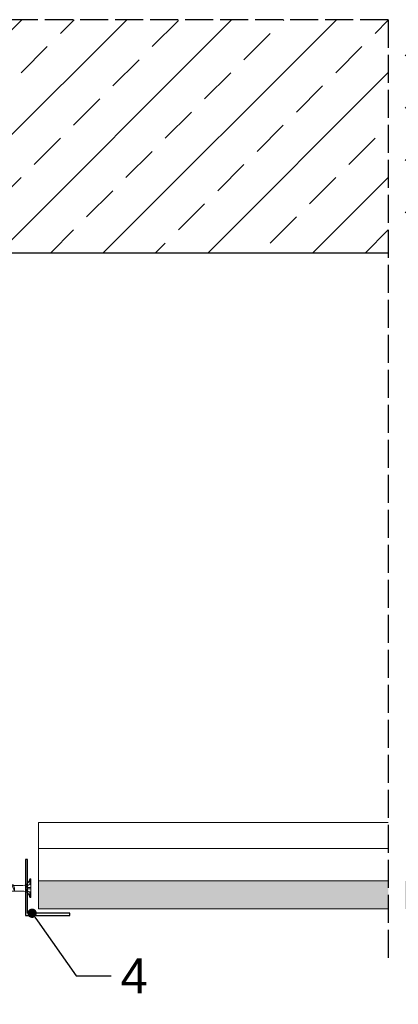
# Model space of a CAD drawing. Header units: millimetres. Extents: x 2264 to 5084, y 1145 to 2026.
# Tile 7 of 12: x 2851 to 3013, y 1604 to 2026. Entities that reach past the tile are written whole.
import ezdxf
from ezdxf import colors
from ezdxf.entities.mleader import LeaderData, LeaderLine
from ezdxf.math import Vec2, Vec3

# ---------------------------------------------------------------- set-up
doc = ezdxf.new("R2010")
doc.units = ezdxf.units.MM
doc.linetypes.add('ACAD_ISO02W100', pattern=[15, 12, -3])
for name, color, linetype, lineweight in [('_RIGIPS AKCESORIA', 7, 'Continuous', 18), ('_RIGIPS G-K', 7, 'Continuous', 25), ('_RIGIPS PROFIL', 7, 'Continuous', 9), ('_RIGIPS PŁYTA', 7, 'Continuous', 9), ('PRZERYWANA', 7, 'ACAD_ISO02W100', 25)]:
    doc.layers.add(name, color=color, linetype=linetype, lineweight=lineweight)
doc.layers.add('A-ANNO-REV-03', color=7, linetype='Continuous')
doc.styles.get("Standard").update_dxf_attribs({"font": 'arial.ttf'})

# ---------------------------------------------------------------- blocks, each defined once
blk = doc.blocks.new('TN 25')
at = {"layer": '_RIGIPS AKCESORIA'}
for p, q in [((0, -0.84), (0, 7.16)), ((0, 7.16), (0.46, 7.16)), ((0.46, 4.78), (0, 4.78)), ((0.46, 7.16), (0.46, 4.78)), ((3.02, 4.46), (8.47, 4.46)), ((7.12, 4.46), (7.12, 3.18)), ((8.03, 2.01), (7.12, 4.46)), ((8.47, 4.46), (8.79, 5)), ((9.61, 1.51), (8.47, 4.46)), ((8.79, 5), (9.93, 2.01)), ((9, 4.46), (10.1, 4.46)), ((10.1, 4.46), (10.41, 5)), ((11.23, 1.51), (10.1, 4.46)), ((10.41, 5), (11.56, 2.01)), ((10.62, 4.46), (11.67, 4.46)), ((11.67, 4.46), (11.99, 5)), ((12.81, 1.51), (11.67, 4.46)), ((11.99, 5), (13.14, 2.01)), ((12.2, 4.46), (13.21, 4.46)), ((13.21, 4.46), (13.52, 5)), ((14.34, 1.51), (13.21, 4.46)), ((13.52, 5), (14.67, 2.01)), ((13.73, 4.46), (14.8, 4.46)), ((14.8, 4.46), (15.12, 5)), ((15.94, 1.51), (14.8, 4.46)), ((15.12, 5), (16.26, 2.01)), ((15.33, 4.46), (16.42, 4.46)), ((16.42, 4.46), (16.73, 5)), ((17.55, 1.51), (16.42, 4.46)), ((16.73, 5), (17.88, 2.01)), ((16.94, 4.46), (17.99, 4.46)), ((17.99, 4.46), (18.31, 5)), ((19.13, 1.51), (17.99, 4.46)), ((18.31, 5), (19.45, 2.01)), ((18.52, 4.46), (19.68, 4.46)), ((19.68, 4.46), (20, 5)), ((20.82, 1.51), (19.68, 4.46)), ((20, 5), (21.14, 2.01)), ((20.21, 4.46), (20.7, 4.46)), ((20.7, 4.46), (22.28, 3.98)), ((22.28, 3.98), (22.56, 4.37)), ((22.56, 4.37), (23.03, 2.71)), ((0, 3.5), (1.77, 3.5)), ((0, 2.83), (1.77, 2.83)), ((0.46, 1.64), (0, 1.64)), ((0.46, -0.84), (0.46, 1.64)), ((1.77, 3.5), (1.77, 4.2)), ((1.77, 2.83), (1.77, 2.18)), ((7.49, 2.01), (3.55, 2.01)), ((7.12, 3.18), (7.65, 1.53)), ((7.65, 1.53), (8.03, 2.01)), ((9.41, 2.01), (8.03, 2.01)), ((9.93, 2.01), (9.61, 1.51)), ((11.04, 2.01), (9.93, 2.01)), ((11.56, 2.01), (11.23, 1.51)), ((12.61, 2.01), (11.56, 2.01)), ((13.14, 2.01), (12.81, 1.51)), ((14.15, 2.01), (13.14, 2.01)), ((14.67, 2.01), (14.34, 1.51)), ((15.74, 2.01), (14.67, 2.01)), ((16.26, 2.01), (15.94, 1.51)), ((17.36, 2.01), (16.26, 2.01)), ((17.88, 2.01), (17.55, 1.51)), ((18.93, 2.01), (17.88, 2.01)), ((19.45, 2.01), (19.13, 1.51)), ((19.45, 2.01), (20.62, 2.01)), ((21.14, 2.01), (20.82, 1.51)), ((21.14, 2.01), (21.81, 2.12)), ((21.85, 1.83), (21.67, 3.28)), ((21.67, 3.28), (22.14, 2.4)), ((22.14, 2.4), (21.85, 1.83)), ((22.7, 2.36), (22.14, 2.4)), ((22.7, 2.36), (22.28, 3.98)), ((23.03, 2.71), (22.7, 2.36)), ((22.71, 3.85), (25, 3.24)), ((25, 3.24), (23.03, 2.71)), ((0, -0.84), (0.46, -0.84))]:
    blk.add_line(p, q, dxfattribs=at)
for centre, major_axis, ratio, start_param, end_param in [((3.09, 7.67), (0.17, 3.2), 0.826134, 1.773653, 3.180586), ((-0.04, 0.9), (0, 3.93), 0.848176, -0.720942, -0.151112), ((3.37, -1.57), (0.28, 3.57), 0.832181, 0.035984, 1.430787), ((-2.73, 15.91), (0, 14.76), 0.848176, 3.399396, 3.475072), ((0.59, 4.62), (0, 2.81), 0.848176, 3.475072, 3.862535), ((1.66, 3.18), (0, 0.895), 0.848176, -1.552777, -0.720942), ((1.66, 3.18), (0, 0.895), 0.848176, 3.862535, 4.730408)]:
    blk.add_ellipse(centre, major_axis=major_axis, ratio=ratio, start_param=start_param, end_param=end_param, dxfattribs=at)
blk = doc.blocks.new('_Dot')
at = {"color": 0, "linetype": 'ByBlock', "lineweight": -2}
blk.add_line((-0.5, 0), (-1, 0), dxfattribs=at)
at = {"color": 0, "linetype": 'ByBlock', "const_width": 0.5}
blk.add_lwpolyline([(-0.25, 0, 1), (0.25, 0, 1)], format="xyb", close=True, dxfattribs=at)
blk = doc.blocks.new('kątownik 24x19')
at = {"layer": 'A-ANNO-REV-03'}
for p, q in [((-0.019, -0.0231), (-0.019, 0.0009)), ((-0.019, 0.0009), (0, 0.0009)), ((-0.0181, 0), (-0.0181, -0.0231)), ((0, 0), (-0.0181, 0)), ((0, 0.0009), (0, 0)), ((-0.0181, -0.0231), (-0.019, -0.0231))]:
    blk.add_line(p, q, dxfattribs=at)

msp = doc.modelspace()

# ---------------------------------------------------------------- hatches: boundary and pattern name
at = {"layer": '_RIGIPS G-K'}
h = msp.add_hatch(dxfattribs=at)
h.set_pattern_fill('ANSI33', color=256, scale=5)
h.set_pattern_definition([(45, (0, -421.45), (-22.45064, 22.45064), []), (45, (22.45, -421.45), (-22.45064, 22.45064), [15.875, -7.9375])])
h.paths.add_polyline_path([(3008.479, 1925.994), (3008.479, 2025.994), (2263.899, 2025.994), (2263.899, 1925.994)])
h.paths.add_polyline_path([(3015.693, 2025.994), (3015.693, 1925.994), (3328.193, 1925.994), (3328.193, 2025.994)])
at = {"layer": '_RIGIPS PŁYTA'}
h = msp.add_hatch(dxfattribs=at)
h.set_pattern_fill('DOTS', color=253, scale=0.5)
h.paths.add_polyline_path([(3008.479, 1656.994), (2858.682, 1656.994), (2858.682, 1644.994), (3008.479, 1644.994)])
h.paths.add_polyline_path([(3153.179, 1656.994), (3015.693, 1656.994), (3015.693, 1644.994), (3150.119, 1644.994)])
h.paths.add_polyline_path([(3168.25, 1656.994), (3153.179, 1656.994), (3150.119, 1644.994), (3168.25, 1644.994)])
h.paths.add_polyline_path([(3267.437, 1656.994), (3176.193, 1656.994), (3176.193, 1644.994), (3270.303, 1644.994)])
h.paths.add_polyline_path([(3328.193, 1656.994), (3267.437, 1656.994), (3270.303, 1644.994), (3328.193, 1644.994)])

# ---------------------------------------------------------------- linework, layer by layer
msp.add_line((3008.479, 1925.994), (2263.899, 1925.994))
at = {"layer": '_RIGIPS PROFIL'}
for p, q in [((2858.682, 1681.994), (3008.479, 1681.994)), ((2858.682, 1656.994), (2858.682, 1681.994)), ((2858.682, 1670.825), (3008.479, 1670.825))]:
    msp.add_line(p, q, dxfattribs=at)
at = {"layer": '_RIGIPS PŁYTA'}
for p, q in [((3008.479, 1656.994), (2858.682, 1656.994)), ((2858.682, 1656.994), (2858.682, 1644.994)), ((3008.479, 1644.994), (2858.682, 1644.994))]:
    msp.add_line(p, q, dxfattribs=at)
at = {"layer": 'PRZERYWANA'}
for q in [(2263.899, 2025.994), (3008.479, 1623.994)]:
    msp.add_line((3008.479, 2025.994), q, dxfattribs=at)

# ---------------------------------------------------------------- block references
at = {"layer": '_RIGIPS AKCESORIA', "rotation": 180}
msp.add_blockref('TN 25', (2855.48, 1657.019), dxfattribs=at)
at = {"layer": 'A-ANNO-REV-03', "xscale": -1000, "yscale": 1000, "zscale": 1000, "rotation": 180}
msp.add_blockref('kątownik 24x19', (2872.121, 1643.094), dxfattribs=at)

# ---------------------------------------------------------------- leaders
at = {"layer": '_RIGIPS G-K'}
ml = msp.add_multileader_mtext('Standard', dxfattribs=at)
ml.set_content('4', color=256)
ml.set_leader_properties()
ml.set_arrow_properties(name='DOT')
ml.build(insert=Vec2(0, 0))
ml.multileader.update_dxf_attribs({"dogleg_length": 15})
ctx = ml.context
ctx.base_point, ctx.char_height, ctx.landing_gap_size, ctx.plane_origin = Vec3(2889.842, 1616.293), 15, 4, Vec3(2839.845, 1746.901)
notes = []
notes.append((ctx, [(0, (1, 1, 0), (2874.842, 1616.293), (1, 0), 15, [(0, [(2855.96, 1643.13)], 0, [])])]))
ctx.mtext.insert, ctx.mtext.flow_direction = Vec3(2893.842, 1623.793), 5
for ctx, leaders in notes:
    for number, flags, end, landing, length, lines in leaders:
        leader = LeaderData()
        leader.index, (leader.has_last_leader_line, leader.has_dogleg_vector, leader.attachment_direction) = number, flags
        leader.last_leader_point, leader.dogleg_vector, leader.dogleg_length = Vec3(end), Vec3(landing), length
        for number, points, colour, breaks in lines:
            line = LeaderLine()
            line.index, line.vertices, line.color, line.breaks = number, Vec3.list(points), colors.encode_raw_color(colour), breaks
            leader.lines.append(line)
        ctx.leaders.append(leader)

doc.saveas('drawing.dxf')
